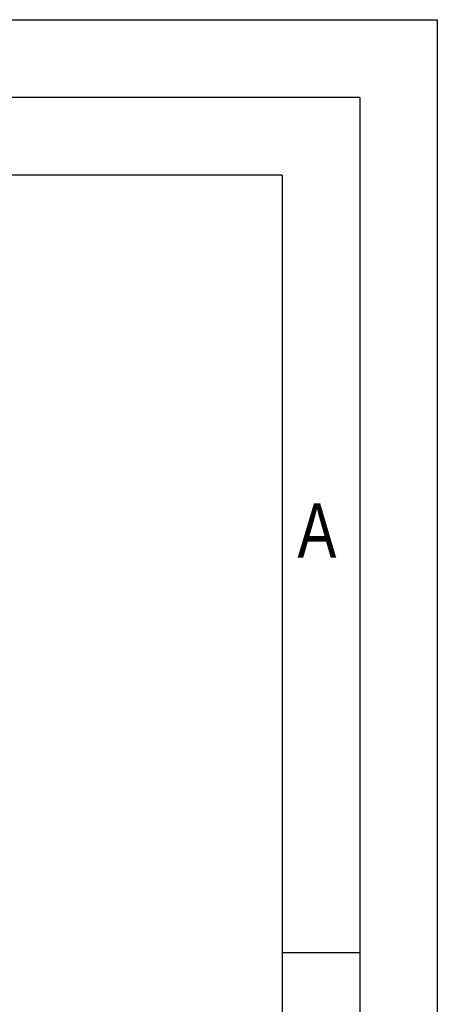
# Model space of a CAD drawing. Header units: millimetres. Extents: x 0 to 594, y 0 to 420.
# Tile 46 of 46: x 567 to 594, y 357 to 420. Entities that reach past the tile are written whole.
import ezdxf

# ---------------------------------------------------------------- set-up
doc = ezdxf.new("R2010")
doc.units = ezdxf.units.MM
doc.header["$LTSCALE"] = 32.67
doc.layers.get('0').update_dxf_attribs({"linetype": 'CONTINUOUS'})
doc.styles.get("Standard").update_dxf_attribs({"font": 'txt', "width": 0.8})

msp = doc.modelspace()

# ---------------------------------------------------------------- linework, layer by layer
at = {"color": 7, "linetype": 'Continuous'}
for p, q in [((0, 420), (594, 420)), ((594, 420), (594, 0)), ((584, 410), (25, 410)), ((584, 410), (584, 10)), ((589, 360), (584, 360))]:
    msp.add_line(p, q, dxfattribs=at)
at = {"color": 2, "linetype": 'Continuous'}
for q in [(20, 415), (589, 5)]:
    msp.add_line((589, 415), q, dxfattribs=at)

# ---------------------------------------------------------------- texts
at = {"color": 2, "linetype": 'Continuous', "insert": (585, 388.912), "char_height": 3.5, "width": 2.8, "attachment_point": 1, "line_spacing_factor": 0.9}
msp.add_mtext('A', dxfattribs=at)

doc.saveas('drawing.dxf')
